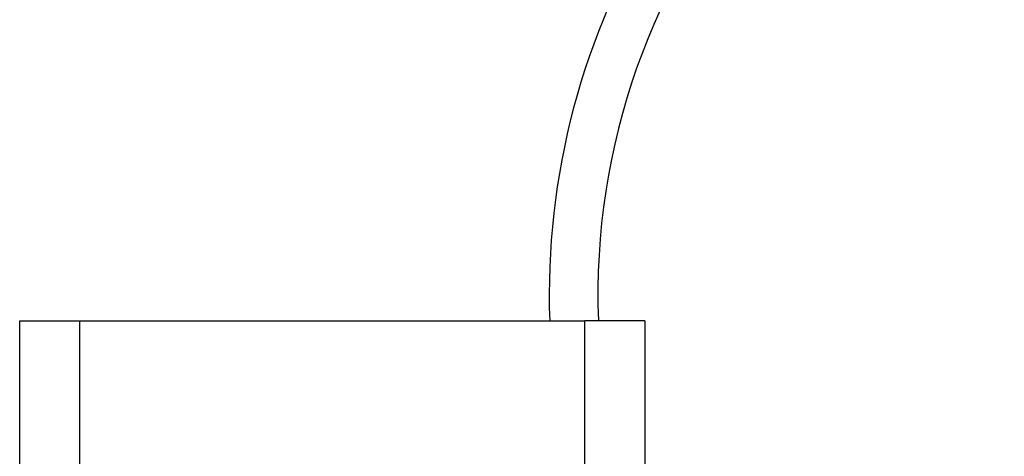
# Model space of a CAD drawing. Header units: inches. Extents: x 6 to 216, y 11 to 118.
# Tile 162 of 212: x 38.785 to 39.67, y 78.133 to 78.526. Entities that reach past the tile are written whole.
import ezdxf

# ---------------------------------------------------------------- set-up
doc = ezdxf.new("R2010")
doc.units = ezdxf.units.IN
doc.header["$MEASUREMENT"] = 0
doc.layers.add('Visible Edges(ANSI)', color=7, linetype='Continuous', lineweight=25)
doc.layers.add('Visible Tangent Edges(ANSI)', color=7, linetype='Continuous', lineweight=25)

msp = doc.modelspace()

# ---------------------------------------------------------------- linework, layer by layer
at = {"layer": 'Visible Edges(ANSI)'}
for p, q in [((38.7852, 78.25518), (38.83905, 78.25518)), ((38.7852, 21.49928), (38.7852, 78.25518)), ((38.83905, 78.25518), (39.29335, 78.25518)), ((39.3472, 78.25518), (39.29335, 78.25518)), ((39.3472, 78.25518), (39.3472, 21.49928))]:
    msp.add_line(p, q, dxfattribs=at)
for radius, start, end in [(0.6122, 201.39917, 182.20431), (0.656, 148.24768, 182.05708)]:
    msp.add_arc((39.9172, 78.27873), radius, start, end, dxfattribs=at)
at = {"layer": 'Visible Tangent Edges(ANSI)'}
for p, q in [((38.83905, 78.25518), (38.83905, 21.49928)), ((39.29335, 21.49928), (39.29335, 78.25518))]:
    msp.add_line(p, q, dxfattribs=at)

doc.saveas('drawing.dxf')
